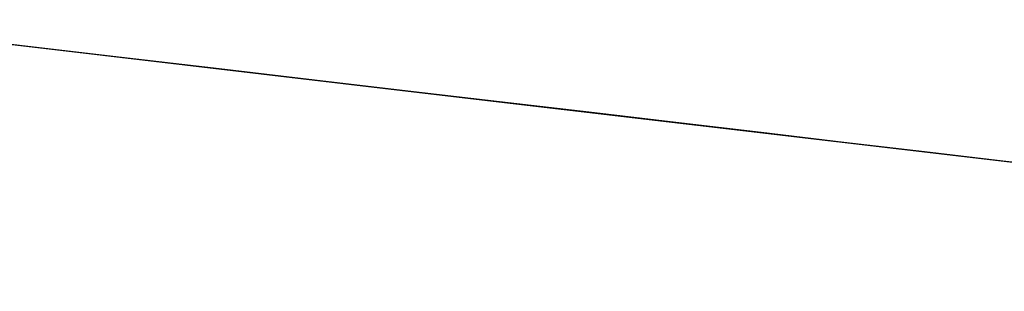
# Model space of a CAD drawing. Header units: millimetres. Extents: x -3.03 to 0.78, y -0.23 to 0.59.
# Tile 4 of 165: x 0.0744 to 0.09011, y -0.02418 to -0.01984. Entities that reach past the tile are written whole.
import ezdxf

# ---------------------------------------------------------------- set-up
doc = ezdxf.new("R2010")
doc.units = ezdxf.units.MM

msp = doc.modelspace()

# ---------------------------------------------------------------- linework, layer by layer
at = {"color": 7, "linetype": 'Continuous', "lineweight": 25}
msp.add_open_spline([(0.1077553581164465, -0.0241808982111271), (0.1077553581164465, -0.0241808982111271), (0.107755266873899, -0.0241808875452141), (0.107755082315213, -0.0241808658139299), (-0.4840290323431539, 0.0455001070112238), (0.1077553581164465, -0.0241808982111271), (0.1077553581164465, -0.0241808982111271)], degree=3, knots=[0, 0, 0, 0, 3.7424191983e-06, 3.7424191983e-06, 3.7424191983e-06, 4.0201166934e-06, 4.0201166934e-06, 4.0201166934e-06, 4.0201166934e-06], dxfattribs=at)

doc.saveas('drawing.dxf')
